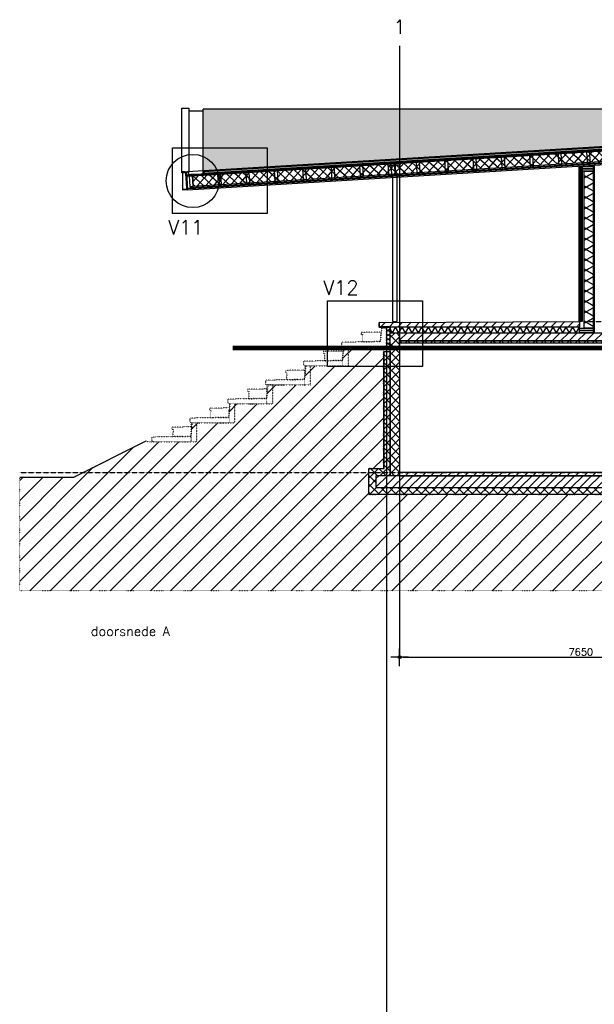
# Model space of a CAD drawing. Header units: millimetres. Extents: x -196137 to 115258, y -76805 to 9942.
# Tile 39 of 56: x 76362 to 88491, y -56029 to -35257. Entities that reach past the tile are written whole.
import ezdxf
from ezdxf.lldxf.tags import DXFTag

# ---------------------------------------------------------------- set-up
doc = ezdxf.new("R2010")
doc.units = ezdxf.units.MM
doc.header["$LTSCALE"] = 0.5
doc.header["$PDMODE"] = 3
doc.header["$PDSIZE"] = 100
for name, pattern in [('ACAD_ISO07W100', [3, 0, -3]), ('CENTER2', [28.575, 19.05, -3.175, 3.175, -3.175]), ('HIDDEN2', [4.7625, 3.175, -1.5875])]:
    doc.linetypes.add(name, pattern=pattern)
for name, color, linetype in [('arc. 253', 253, 'Continuous'), ('arc. 9', 9, 'Continuous'), ('arc. maaiveld', 12, 'Continuous'), ('brandscheidingen', 250, 'Continuous'), ('detailaanduiding', 4, 'Continuous'), ('inrichting terrein', 7, 'ACAD_ISO07W100'), ('maat 1.5mm', 210, 'Continuous'), ('pen 0.05mm', 7, 'Continuous'), ('pen 0.10mm', 6, 'Continuous'), ('pen 0.15mm', 1, 'Continuous'), ('pen 0.20mm', 2, 'Continuous'), ('pen 0.30mm', 3, 'Continuous'), ('stramien', 9, 'CENTER2'), ('tekst 2.0mm', 211, 'Continuous'), ('tekst 3.0mm', 200, 'Continuous')]:
    doc.layers.add(name, color=color, linetype=linetype)
doc.layers.add('hulplijn', color=140, linetype='Continuous', plot=False)
doc.styles.add('1.5mm tekst', font='romans.shx', dxfattribs={"height": 1.5})
doc.styles.add('2.0mm tekst', font='romans.shx', dxfattribs={"height": 2})
doc.styles.add('3.0mm tekst', font='romans.shx', dxfattribs={"height": 3})
doc.styles.get("Standard").update_dxf_attribs({"font": 'arial.ttf'})
tags = doc.linetypes.add('WBDBO30', pattern='A,12.7,-5.08,["30",Standard,S=3,R=0,X=-2.54,Y=-1.27],-6.35', length=24.13).pattern_tags.tags
tags[6] = DXFTag(74, 10)
doc.dimstyles.new('1.5mm maat', dxfattribs={"dimscale": 0, "dimtxt": 1.5, "dimasz": 0.75, "dimexe": 1.25, "dimexo": 0.625, "dimgap": 0.375, "dimtad": 1, "dimdec": 0, "dimtxsty": '1.5mm tekst', "dimblk": 'dot maatlijn-GVA', "dimcen": 2.5, "dimse1": 1, "dimse2": 1, "dimclrd": 7, "dimclrt": 256, "dimadec": 0, "dimazin": 0, "dimtfac": 1, "dimtdec": 0, "dimtmove": 0, "dimatfit": 3, "dimfxl": 1, "dimarcsym": 0})
pattern_1 = [(45, (20000, 0), (-89.80256, 89.80256), []), (135, (20000, 0), (-89.80256, -89.80256), [])]

# ---------------------------------------------------------------- blocks, each defined once
blk = doc.blocks.new('dot maatlijn-GVA')
at = {"layer": 'maat 1.5mm'}
h = blk.add_hatch(color=7, dxfattribs=at)
edge = h.paths.add_edge_path()
edge.add_arc((0, 0), 0.4, 0, 360)
at = {"layer": 'maat 1.5mm', "color": 7}
for points in [[(-2.5, 0), (2.5, 0)], [(0, 2.5), (0, -2.5)]]:
    blk.add_lwpolyline(points, dxfattribs=at)
blk.add_circle((0, 0), 0.4, dxfattribs=at)
blk = doc.blocks.new('*D208')
at = {"layer": 'defpoints', "color": 0, "transparency": 16777216}
for p in [(88089, -42082), (88089, -44807), (89019, -44807)]:
    blk.add_point(p, dxfattribs=at)
at = {"layer": 'maat 1.5mm', "color": 7, "lineweight": -2, "transparency": 16777216}
blk.add_line((89019, -42157), (89019, -44732), dxfattribs=at)
at = {"layer": 'maat 1.5mm', "color": 7, "lineweight": -2, "transparency": 16777216, "xscale": 75, "yscale": 75, "zscale": 75}
for p, rotation in [((89019, -42082), 90), ((89019, -44807), 270)]:
    blk.add_blockref('dot maatlijn-GVA', p, dxfattribs=dict(at, rotation=rotation))
at = {"layer": 'maat 1.5mm', "transparency": 16777216, "insert": (88906, -43445), "char_height": 150, "attachment_point": 5, "rotation": 90, "style": '1.5mm tekst'}
blk.add_mtext('2725', dxfattribs=at)
blk = doc.blocks.new('*U184')
at = {"layer": 'arc. 9'}
h = blk.add_hatch(color=256, dxfattribs=at)
edge = h.paths.add_edge_path()
edge.add_line((-110, 0), (-110, -11))
edge.add_line((-110, -11), (-21.5, -11))
edge.add_arc((-21.5, -29), 18, 0, 90, ccw=False)
edge.add_line((-3.5, -29), (-3.5, -181))
edge.add_arc((-21.5, -181), 18, -90, 0, ccw=False)
edge.add_line((-21.5, -199), (-110, -199))
edge.add_line((-110, -199), (-110, -210))
edge.add_line((-110, -210), (110, -210))
edge.add_line((110, -210), (110, -199))
edge.add_line((110, -199), (21.5, -199))
edge.add_arc((21.5, -181), 18, 180, 270, ccw=False)
edge.add_line((3.5, -181), (3.5, -29))
edge.add_arc((21.5, -29), 18, 90, 180, ccw=False)
edge.add_line((21.5, -11), (110, -11))
edge.add_line((110, -11), (110, 0))
edge.add_line((110, 0), (-110, 0))
at = {"layer": 'pen 0.20mm'}
blk.add_lwpolyline([(-110, 0), (-110, -11), (-21.5, -11, -0.4142136), (-3.5, -29), (-3.5, -181, -0.4142136), (-21.5, -199), (-110, -199), (-110, -210), (110, -210), (110, -199), (21.5, -199, -0.4142136), (3.5, -181), (3.5, -29, -0.4142136), (21.5, -11), (110, -11), (110, 0)], format="xyb", close=True, dxfattribs=at)
blk = doc.blocks.new('*D209')
at = {"layer": 'defpoints', "color": 0, "transparency": 16777216}
for p in [(84382, -35807), (92032, -35807), (92032, -48707)]:
    blk.add_point(p, dxfattribs=at)
at = {"layer": 'maat 1.5mm', "color": 7, "lineweight": -2, "transparency": 16777216}
blk.add_line((84457, -48707), (91957, -48707), dxfattribs=at)
at = {"layer": 'maat 1.5mm', "color": 7, "lineweight": -2, "transparency": 16777216, "xscale": 75, "yscale": 75, "zscale": 75, "rotation": 180}
blk.add_blockref('dot maatlijn-GVA', (84382, -48707), dxfattribs=at)
at = {"layer": 'maat 1.5mm', "color": 7, "lineweight": -2, "transparency": 16777216, "xscale": 75, "yscale": 75, "zscale": 75}
blk.add_blockref('dot maatlijn-GVA', (92032, -48707), dxfattribs=at)
at = {"layer": 'maat 1.5mm', "transparency": 16777216, "insert": (88207, -48595), "char_height": 150, "attachment_point": 5, "style": '1.5mm tekst'}
blk.add_mtext('7650', dxfattribs=at)
blk = doc.blocks.new('*U241')
at = {"layer": 'arc. 9'}
h = blk.add_hatch(color=256, dxfattribs=at)
h.dxf.hatch_style = 1
edge = h.paths.add_edge_path()
edge.add_line((14, -345), (14, -35))
edge.add_arc((30, -35), 16, 92.8624, 180, ccw=False)
edge.add_line((29, -19), (94, -16))
edge.add_arc((94, -8), 8, 272.8624, 360)
edge.add_line((102, -8), (102, 0))
edge.add_line((102, 0), (0, 0))
edge.add_line((0, 0), (0, -380))
edge.add_line((0, -380), (102, -380))
edge.add_line((102, -380), (102, -372))
edge.add_arc((94, -372), 8, 360, 447.1376)
edge.add_line((94, -364), (29, -361))
edge.add_arc((30, -345), 16, 180, 267.1376, ccw=False)
at = {"layer": 'pen 0.20mm', "linetype": 'ByBlock'}
blk.add_lwpolyline([(14, -345), (14, -35, -0.399656), (29, -19), (94, -16, 0.399656), (102, -8), (102, 0), (0, 0), (0, -380), (102, -380), (102, -372, 0.399656), (94, -364), (29, -361, -0.399656)], format="xyb", close=True, dxfattribs=at)
blk = doc.blocks.new('opsluitprofiel')
at = {"layer": 'arc. 9'}
h = blk.add_hatch(color=256, dxfattribs=at)
h.dxf.hatch_style = 1
h.paths.add_polyline_path([(0, 30), (0, 25), (1, 25), (1, 30)])
h.paths.add_polyline_path([(35, 40), (40, 40), (40, 39), (35, 39)])
h.paths.add_polyline_path([(20, 40), (25, 40), (25, 39), (20, 39)])
h.paths.add_polyline_path([(5, 40), (10, 40), (10, 39), (5, 39)])
h.paths.add_polyline_path([(0, 0), (0, -5), (1, -5), (1, 0)])
h.paths.add_polyline_path([(0, 15), (0, 10), (1, 10), (1, 15)])
h.paths.add_polyline_path([(116, -4), (121, -4), (121, -5), (116, -5)])
h.paths.add_polyline_path([(101, -4), (106, -4), (106, -5), (101, -5)])
h.paths.add_polyline_path([(86, -4), (91, -4), (91, -5), (86, -5)])
h.paths.add_polyline_path([(71, -4), (76, -4), (76, -5), (71, -5)])
h.paths.add_polyline_path([(56, -4), (61, -4), (61, -5), (56, -5)])
h.paths.add_polyline_path([(41, -4), (46, -4), (46, -5), (41, -5)])
h.paths.add_polyline_path([(26, -4), (31, -4), (31, -5), (26, -5)])
h.paths.add_polyline_path([(11, -4), (16, -4), (16, -5), (11, -5)])
at = {"layer": 'pen 0.05mm'}
blk.add_lwpolyline([(40, 40), (0, 40), (0, -5), (121, -5), (121, -4), (1, -4), (1, 39), (40, 39)], close=True, dxfattribs=at)
at = {"layer": 'pen 0.10mm'}
for points in [[(0, 30), (0, 25), (1, 25), (1, 30)], [(0, 15), (0, 10), (1, 10), (1, 15)], [(0, 0), (0, -5), (1, -5), (1, 0)], [(5, 40), (10, 40), (10, 39), (5, 39)], [(20, 40), (25, 40), (25, 39), (20, 39)], [(35, 40), (40, 40), (40, 39), (35, 39)], [(11, -4), (16, -4), (16, -5), (11, -5)], [(26, -4), (31, -4), (31, -5), (26, -5)], [(41, -4), (46, -4), (46, -5), (41, -5)], [(56, -4), (61, -4), (61, -5), (56, -5)], [(71, -4), (76, -4), (76, -5), (71, -5)], [(86, -4), (91, -4), (91, -5), (86, -5)], [(101, -4), (106, -4), (106, -5), (101, -5)], [(116, -4), (121, -4), (121, -5), (116, -5)]]:
    blk.add_lwpolyline(points, close=True, dxfattribs=at)
blk = doc.blocks.new('*U286')
at = {"layer": 'arc. 9'}
h = blk.add_hatch(dxfattribs=at)
h.set_pattern_fill('_USER', color=256, scale=119.961997, angle=59.9971, style=0, pattern_type=0)
h.set_pattern_definition([(59.997, (3457.13, 119.97), (-103.887, 59.9862), [])])
h.paths.add_polyline_path([(0, 0), (0, 120), (4000, 120), (4000, 0)])
h = blk.add_hatch(dxfattribs=at)
h.set_pattern_fill('_USER', color=256, scale=119.961997, angle=119.9971, style=0, pattern_type=0)
h.set_pattern_definition([(119.997, (3457.13, 119.97), (-103.893, -59.9758), [])])
h.paths.add_polyline_path([(0, 0), (0, 120), (4000, 120), (4000, 0)])
at = {"layer": 'pen 0.10mm'}
blk.add_lwpolyline([(0, 0), (0, 120), (4000, 120), (4000, 0)], close=True, dxfattribs=at)
blk = doc.blocks.new('*U288')
at = {"layer": 'arc. 9'}
h = blk.add_hatch(dxfattribs=at)
h.set_pattern_fill('_USER', color=256, scale=79.974662, angle=59.9971, style=0, pattern_type=0)
h.set_pattern_definition([(59.997, (151.14, 79.98), (-69.258, 39.99), [])])
h.paths.add_polyline_path([(0, 0), (0, 80), (513, 80), (513, 0)])
h = blk.add_hatch(dxfattribs=at)
h.set_pattern_fill('_USER', color=256, scale=79.974662, angle=119.9971, style=0, pattern_type=0)
h.set_pattern_definition([(119.997, (151.14, 79.98), (-69.262, -39.984), [])])
h.paths.add_polyline_path([(0, 0), (0, 80), (513, 80), (513, 0)])
at = {"layer": 'pen 0.10mm'}
blk.add_lwpolyline([(0, 0), (0, 80), (513, 80), (513, 0)], close=True, dxfattribs=at)
blk = doc.blocks.new('*U292')
at = {"layer": 'arc. 9'}
h = blk.add_hatch(dxfattribs=at)
h.set_pattern_fill('_USER', color=256, scale=189.939825, angle=59.9971, style=0, pattern_type=0)
h.set_pattern_definition([(59.997, (2451.27, 189.96), (-164.488, 94.978), [])])
h.paths.add_polyline_path([(0, 0), (0, 190), (3311, 190), (3311, 0)])
h = blk.add_hatch(dxfattribs=at)
h.set_pattern_fill('_USER', color=256, scale=189.939825, angle=119.9971, style=0, pattern_type=0)
h.set_pattern_definition([(119.997, (2451.27, 189.96), (-164.497, -94.962), [])])
h.paths.add_polyline_path([(0, 0), (0, 190), (3311, 190), (3311, 0)])
at = {"layer": 'pen 0.10mm'}
blk.add_lwpolyline([(0, 0), (0, 190), (3311, 190), (3311, 0)], close=True, dxfattribs=at)
blk = doc.blocks.new('*U291')
at = {"layer": 'pen 0.05mm'}
blk.add_lwpolyline([(0, -303), (40, -303), (40, 2974), (0, 2974)], close=True, dxfattribs=at)
at = {"layer": 'pen 0.10mm'}
blk.add_lwpolyline([(12, -303), (15, -303), (15, 2974), (12, 2974)], close=True, dxfattribs=at)

msp = doc.modelspace()

# ---------------------------------------------------------------- hatches: boundary and pattern name
at = {"layer": 'arc. 253'}
h = msp.add_hatch(color=256, dxfattribs=at)
h.dxf.hatch_style = 1
h.paths.add_polyline_path([(80231.7, -38467.9), (80231.6, -37145.2), (102065.9, -37145.2)])
at = {"layer": 'arc. 9'}
h = msp.add_hatch(dxfattribs=at)
h.set_pattern_fill('ANSI37', color=256, scale=2, angle=3.46685)
h.set_pattern_definition([(48.466848, (4466.6147, 8689.407), (-4.75343343, 4.21038842), []), (138.466848, (4466.6147, 8689.407), (-4.21038842, -4.75343343), [])])
h.paths.add_polyline_path([(80233.5, -38497.9), (102065.9, -37175.2), (102065.9, -37185.3), (80234.1, -38507.9)])
h = msp.add_hatch(dxfattribs=at)
h.set_pattern_fill('ANSI37', color=256, scale=40, angle=3)
h.paths.add_polyline_path([(80022.4, -38769.1), (102065.8, -37433.7), (102065.9, -37213.3), (80009.1, -38549.5)])
h = msp.add_hatch(dxfattribs=at)
h.set_pattern_fill('ANSI31', color=256, scale=40)
h.paths.add_polyline_path([(88182, -41742.1), (83952, -41742.1), (83952, -41642.1), (88182, -41622.1)])
h = msp.add_hatch(dxfattribs=at)
h.set_pattern_fill('ANSI37', color=256, scale=40)
h.set_pattern_definition(pattern_1)
h.paths.add_polyline_path([(84052, -42255.2), (84182, -42255.2), (84182, -44877.1), (83882, -44877.1), (83882, -45127.1), (103342, -45127.1), (103342, -44877.1), (103042, -44877.1), (103042, -41862.1), (103172, -41862.1), (103172, -44727.1), (103492, -44727.1), (103492, -45277.1), (83732, -45277.1), (83732, -44727.1), (84052, -44727.1)])
h = msp.add_hatch(dxfattribs=at)
h.set_pattern_fill('ANSI37', color=256, scale=40)
h.set_pattern_definition(pattern_1)
h.paths.add_polyline_path([(84382, -44877.1), (84182, -44877.1), (84182, -41862.1), (84382, -41862.1)])
h = msp.add_hatch(dxfattribs=at)
h.set_pattern_fill('ANSI31', color=256, scale=40)
h.set_pattern_definition([(45, (77367.49, 0), (-89.80256, 89.80256), [])])
h.paths.add_polyline_path([(99167, -42032.1), (84382, -42032.1), (84382, -41862.1), (99167, -41862.1)])
h = msp.add_hatch(dxfattribs=at)
h.set_pattern_fill('ANSI37', color=256, scale=40)
h.set_pattern_definition([(45, (77367.49, 0), (-89.80256, 89.80256), []), (135, (77367.49, 0), (-89.80256, -89.80256), [])])
h.paths.add_polyline_path([(99167, -42082.1), (84382, -42082.1), (84382, -42032.1), (99167, -42032.1)])
h = msp.add_hatch(dxfattribs=at)
h.set_pattern_fill('ANSI31', color=256, scale=40)
h.set_pattern_definition([(45, (20000, 0), (-89.80256, 89.80256), [])])
h.paths.add_polyline_path([(84382, -44877.1), (91932, -44877.1), (91932, -44807.1), (84382, -44807.1)])
h = msp.add_hatch(dxfattribs=at)
h.set_pattern_fill('ANSI31', color=256, scale=40)
h.set_pattern_definition([(45, (20000, 20), (-89.80256, 89.80256), [])])
h.paths.add_polyline_path([(84132, -44877.1), (83882, -44877.1), (83882, -45127.1), (103342, -45127.1), (103342, -44877.1), (103042, -44877.1), (102842, -44877.1), (84382, -44877.1)])
at = {"layer": 'arc. maaiveld'}
h = msp.add_hatch(color=256, dxfattribs=at)
h.dxf.hatch_style = 1
h.paths.add_polyline_path([(80233.5, -38497.9), (102065.9, -37175.2), (102065.9, -37145.2), (80231.7, -38467.9)])
at = {"layer": 'inrichting terrein', "ltscale": 0.5}
h = msp.add_hatch(dxfattribs=at)
h.set_pattern_fill('_USER', color=256, scale=300, angle=45, style=0, pattern_type=0)
h.set_pattern_definition([(45, (0, 0), (-212.132, 212.132), [])])
h.paths.add_polyline_path([(110228.6, -43957.1), (110228.6, -47307.1), (76361.6, -47307.1), (76361.6, -44907.1), (77502, -44907.1), (79032, -44142.1), (79082, -44162.1), (79982, -44162.1), (79982, -43762.1), (80782, -43762.1), (80782, -43362), (81582, -43362.3), (81582, -42962.1), (82382, -42962.1), (82382, -42562.1), (83182, -42562.1), (83182, -42162.1), (84032, -42162.1), (84032, -44727.1), (83732, -44727.1), (83732, -45277.1), (103492, -45277.1), (103492, -44727.1), (103192, -44727.1), (103192, -41862.1), (103192, -41742.1), (104615, -41742.1), (104615, -41622.1), (105628.9, -41622.1)])

# ---------------------------------------------------------------- linework, layer by layer
at = {"layer": 'arc. maaiveld'}
msp.add_lwpolyline([(80233.5, -38497.9), (102065.9, -37175.2), (102065.9, -37145.2), (80231.7, -38467.9)], close=True, dxfattribs=at)
at = {"layer": 'brandscheidingen', "linetype": 'WBDBO30', "const_width": 100}
msp.add_lwpolyline([(80860, -42182.1), (95092, -42182.1), (95092, -46400)], dxfattribs=at)
at = {"layer": 'detailaanduiding'}
for points in [[(79586.8, -37962.1), (81586.8, -37962.1), (81586.8, -39347.1), (79586.8, -39347.1)], [(82862.4, -41190.3), (84862.4, -41190.3), (84862.4, -42575.3), (82862.4, -42575.3)]]:
    msp.add_lwpolyline(points, close=True, dxfattribs=at)
at = {"layer": 'hulplijn'}
for points in [[(104942, -37297.1), (102065.9, -37122.1), (79782, -38472.1)], [(84102, -41742.1), (84102, -76805.3)]]:
    msp.add_lwpolyline(points, dxfattribs=at)
msp.add_circle((80015.7, -38659.3), 561.4, dxfattribs=at)
at = {"layer": 'inrichting terrein', "ltscale": 0.3}
for points in [[(81602, -42962.1), (82502, -42962.1), (82502, -42562.1), (83302, -42562.1), (83302, -42162.1), (84102, -42162.1), (84102, -41762.1), (84002, -41762.1), (83973.7, -42046.7), (83152, -42062.1), (83152, -42142.1), (83202, -42162.1), (83173.7, -42446.7), (82352, -42462.1), (82352, -42542.1), (82402, -42562.1), (82373.7, -42846.7), (81552, -42862.1), (81552, -42942.1), (81602, -42962.1)], [(79202, -44162.1), (80102, -44162.1), (80102, -43762.1), (80902, -43762.1), (80902, -43362.1), (81702, -43362.1), (81702, -42962.1), (81602, -42962.1), (81573.7, -43246.7), (80752, -43262.1), (80752, -43342.1), (80802, -43362.1), (80773.7, -43646.7), (79952, -43662.1), (79952, -43742.1), (80002, -43762.1), (79973.7, -44046.7), (79152, -44062.1), (79152, -44142.1), (79202, -44162.1)]]:
    msp.add_lwpolyline(points, dxfattribs=at)
for points in [[(83993.6, -41846.3), (83570, -41854.3), (83570.7, -41894.3), (83600.9, -41903.7), (83593.7, -42053.9), (83973.7, -42046.7)], [(83193.6, -42246.3), (82770, -42254.3), (82770.7, -42294.3), (82800.9, -42303.7), (82793.7, -42453.9), (83173.7, -42446.7)], [(82393.6, -42647.8), (81970, -42655.8), (81970.7, -42695.8), (82000.9, -42705.2), (81993.7, -42855.4), (82373.7, -42848.2)], [(81593.6, -43046.3), (81170, -43054.3), (81170.7, -43094.3), (81200.9, -43103.7), (81193.7, -43253.9), (81573.7, -43246.7)], [(80793.6, -43446.3), (80370, -43454.3), (80370.7, -43494.3), (80400.9, -43503.7), (80393.7, -43653.9), (80773.7, -43646.7)], [(79993.6, -43846.3), (79570, -43854.3), (79570.7, -43894.3), (79600.9, -43903.7), (79593.7, -44053.9), (79973.7, -44046.7)]]:
    msp.add_lwpolyline(points, close=True, dxfattribs=at)
at = {"layer": 'inrichting terrein'}
msp.add_lwpolyline([(110228.6, -47307.1), (76361.6, -47307.1), (76361.6, -44907.1), (77502, -44907.1), (79032, -44142.1), (79082, -44162.1), (79982, -44162.1), (79982, -43762.1), (80782, -43762.1), (80782, -43362), (81582, -43362.3), (81582, -42962.1), (82382, -42962.1), (82382, -42562.1), (83182, -42562.1), (83182, -42162.1), (84032, -42162.1), (84032, -44727.1), (83732, -44727.1), (83732, -45277.1), (103492, -45277.1)], dxfattribs=at)
at = {"layer": 'pen 0.05mm'}
for p, q in [((102065.9, -37145.2), (80231.6, -37145.2)), ((80231.7, -38467.9), (80231.6, -37145.2)), ((80231.6, -37187.1), (79932, -37187.1)), ((79805, -38851.4), (79805, -38487.3))]:
    msp.add_line(p, q, dxfattribs=at)
for points in [[(79782, -38469.1), (79782, -37122.1), (79932, -37122.1), (79932, -38463)], [(94063, -37968.6), (79966.3, -38822.6), (79964.8, -38797.7), (102065.8, -37458.8), (102065.8, -37483.8), (94213, -37959.5)], [(84231.2, -38583.3), (84231.2, -41622.1), (84332.8, -41622.1), (84332.8, -38577.1)]]:
    msp.add_lwpolyline(points, dxfattribs=at)
for points in [[(88232, -41622.1), (88212, -41622.1), (88212, -38344.5), (88232, -38344.5)], [(88485, -41862.1), (88498, -41862.1), (88498, -38351.3), (88485, -38351.3)]]:
    msp.add_lwpolyline(points, close=True, dxfattribs=at)
at = {"layer": 'pen 0.10mm', "linetype": 'HIDDEN2'}
msp.add_line((88342, -41622.1), (99092, -41622.1), dxfattribs=at)
at = {"layer": 'pen 0.10mm'}
for points in [[(80022.4, -38769.1), (102065.8, -37433.7), (102065.9, -37213.3), (80009.1, -38549.5)], [(84052, -42255.2), (84182, -42255.2), (84182, -44877.1), (83882, -44877.1), (83882, -45127.1), (103342, -45127.1), (103342, -44877.1), (103042, -44877.1), (103042, -41862.1), (103172, -41862.1), (103172, -44727.1), (103492, -44727.1), (103492, -45277.1), (83732, -45277.1), (83732, -44727.1), (84052, -44727.1), (84052, -42255.2), (84052, -42255.2)]]:
    msp.add_lwpolyline(points, close=True, dxfattribs=at)
at = {"layer": 'pen 0.15mm'}
for points in [[(80233.5, -38497.9), (102065.9, -37175.2), (102065.9, -37185.3), (80234.1, -38507.9)], [(79889.3, -38556.8), (102065.9, -37213.3), (102065.9, -37195.3), (79888.2, -38538.8)], [(85952.3, -38409.9), (86000.6, -38407), (86003.6, -38456.9), (85955.4, -38459.8)], [(86551.2, -38373.6), (86599.5, -38370.7), (86602.5, -38420.6), (86554.3, -38423.5)], [(87150.1, -38337.3), (87198.4, -38334.4), (87201.4, -38384.3), (87153.2, -38387.2)], [(87749, -38301), (87797.3, -38298.1), (87800.3, -38348), (87752.1, -38351)], [(88347.9, -38264.8), (88396.2, -38261.8), (88399.2, -38311.7), (88351, -38314.7)], [(88467, -41862.1), (88485, -41862.1), (88485, -38351.3), (88467, -38351.3)], [(79883.8, -38466), (79921.7, -38463.7), (79926.1, -38536.5), (79888.2, -38538.8)], [(82358.9, -38627.6), (82407.2, -38624.7), (82410.2, -38674.6), (82361.9, -38677.5)], [(82957.8, -38591.3), (83006.1, -38588.4), (83009.1, -38638.3), (82960.8, -38641.2)], [(83556.7, -38555), (83605, -38552.1), (83608, -38602), (83559.7, -38604.9)], [(84155.6, -38518.7), (84203.9, -38515.8), (84206.9, -38565.7), (84158.7, -38568.6)], [(84754.5, -38482.5), (84802.8, -38479.5), (84805.8, -38529.4), (84757.6, -38532.4)], [(85353.4, -38446.2), (85401.7, -38443.3), (85404.7, -38493.2), (85356.5, -38496.1)], [(79963.3, -38772.7), (80011.6, -38769.8), (80014.6, -38819.7), (79966.3, -38822.6)], [(80562.2, -38736.4), (80610.5, -38733.5), (80613.5, -38783.4), (80565.2, -38786.3)], [(81161.1, -38700.2), (81209.4, -38697.2), (81212.4, -38747.1), (81164.1, -38750.1)], [(81760, -38663.9), (81808.3, -38660.9), (81811.3, -38710.9), (81763, -38713.8)], [(88182, -41742.1), (83952, -41742.1), (83952, -41642.1), (88182, -41622.1)], [(84382, -44877.1), (91932, -44877.1), (91932, -44807.1), (84382, -44807.1)]]:
    msp.add_lwpolyline(points, close=True, dxfattribs=at)
msp.add_lwpolyline([(94063, -37968.6), (79905.6, -38826.3), (79906.8, -38845.3), (94063, -37987.7)], dxfattribs=at)
at = {"layer": 'pen 0.20mm', "linetype": 'HIDDEN2'}
msp.add_line((76361.6, -44807.1), (110228.6, -44807.1), dxfattribs=at)
at = {"layer": 'pen 0.20mm'}
for points in [[(85941.5, -38410.5), (86011.4, -38406.3), (85998.1, -38186.7), (85928.2, -38191)], [(86540.4, -38374.3), (86610.3, -38370), (86597, -38150.4), (86527.1, -38154.7)], [(87139.3, -38338), (87209.2, -38333.7), (87195.9, -38114.2), (87126, -38118.4)], [(87738.2, -38301.7), (87808.1, -38297.5), (87794.8, -38077.9), (87724.9, -38082.1)], [(88337.1, -38265.4), (88407, -38261.2), (88393.7, -38041.6), (88323.8, -38045.8)], [(82348.1, -38628.2), (82418, -38624), (82404.7, -38404.4), (82334.8, -38408.6)], [(82947, -38592), (83016.9, -38587.7), (83003.6, -38368.1), (82933.7, -38372.4)], [(83545.9, -38555.7), (83615.8, -38551.4), (83602.5, -38331.8), (83532.6, -38336.1)], [(84144.8, -38519.4), (84214.7, -38515.2), (84201.4, -38295.6), (84131.5, -38299.8)], [(84743.7, -38483.1), (84813.6, -38478.9), (84800.3, -38259.3), (84730.4, -38263.5)], [(85342.6, -38446.8), (85412.5, -38442.6), (85399.2, -38223), (85329.3, -38227.2)], [(88467, -38401.3), (88232, -38401.3), (88232, -38351.3), (88467, -38351.3)], [(88467, -38451.3), (88232, -38451.3), (88232, -38401.3), (88467, -38401.3)], [(79952.5, -38773.4), (80022.4, -38769.1), (80009.1, -38549.5), (79939.2, -38553.8)], [(80551.4, -38737.1), (80621.3, -38732.9), (80608, -38513.3), (80538.1, -38517.5)], [(81150.3, -38700.8), (81220.2, -38696.6), (81206.9, -38477), (81137, -38481.2)], [(81749.2, -38664.5), (81819.1, -38660.3), (81805.8, -38440.7), (81735.9, -38444.9)], [(84382, -44877.1), (84182, -44877.1), (84182, -41862.1), (84382, -41862.1)], [(99167, -42032.1), (84382, -42032.1), (84382, -41862.1), (99167, -41862.1)], [(88467, -41812.1), (88182, -41812.1), (88182, -41762.1), (88467, -41762.1)], [(88467, -41862.1), (88182, -41862.1), (88182, -41812.1), (88467, -41812.1)], [(84132, -44877.1), (84132, -44877.1), (83882, -44877.1), (83882, -45127.1), (103342, -45127.1), (103342, -44877.1), (103042, -44877.1), (103042, -44877.1), (102842, -44877.1), (102842, -44877.1), (84382, -44877.1), (84382, -44877.1)]]:
    msp.add_lwpolyline(points, close=True, dxfattribs=at)
at = {"layer": 'pen 0.20mm', "linetype": 'ByBlock'}
msp.add_lwpolyline([(83952, -41742.1), (84152, -41742.1), (84152, -41737.6, 0.4142136), (84148.5, -41734.1), (83966.5, -41734.1, -0.4142136), (83960, -41727.6), (83960, -41645.6, 0.4142136), (83956.5, -41642.1), (83952, -41642.1)], format="xyb", close=True, dxfattribs=at)
at = {"layer": 'pen 0.30mm', "linetype": 'HIDDEN2'}
msp.add_line((79930.8, -38531.2), (102065.9, -37190.3), dxfattribs=at)
for points in [[(104799.2, -37288.4), (104799.2, -37288.4), (104795, -37358.3), (102065.9, -37192.3), (79929, -38533.4), (79924.7, -38463.5), (79924.7, -38463.5)], [(80080.4, -38520.2), (79930.7, -38529.2), (79926.5, -38460.4), (79781.8, -38469.1)]]:
    msp.add_lwpolyline(points, dxfattribs=at)
at = {"layer": 'pen 0.30mm'}
for points in [[(83952, -41642.1), (83952, -41742.1), (84172, -41742.1)], [(76361.6, -44907.1), (77502, -44907.1), (79032, -44142.1)]]:
    msp.add_lwpolyline(points, dxfattribs=at)
msp.add_lwpolyline([(99167, -42082.1), (84382, -42082.1), (84382, -42032.1), (99167, -42032.1)], close=True, dxfattribs=at)
at = {"layer": 'stramien'}
msp.add_line((84382, -35807.1), (84382, -48707.1), dxfattribs=at)

# ---------------------------------------------------------------- block references
at = {"xscale": -1}
for name, p, rotation in [('*U184', (84282, -38320.7), 3.526193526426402), ('*U241', (79883.8, -38466), 3.466847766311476), ('*U288', (84102, -42255.2), 269.9999991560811), ('*U286', (88182, -41862.1), 359.999999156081)]:
    msp.add_blockref(name, p, dxfattribs=dict(at, rotation=rotation))
msp.add_blockref('*U291', (88212, -41318.9), dxfattribs=at)
for name, p, rotation in [('opsluitprofiel', (80233.1, -38506.9), 3.466847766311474), ('*U292', (88467, -41762.1), 90.00000084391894)]:
    msp.add_blockref(name, p, dxfattribs=dict(rotation=rotation))

# ---------------------------------------------------------------- texts
at = {"layer": 'detailaanduiding', "char_height": 300, "width": 810, "attachment_point": 1, "style": '3.0mm tekst'}
for s, insert in [('V11', (79494.9, -39485.8)), ('V12', (82770.5, -40759))]:
    msp.add_mtext(s, dxfattribs=dict(at, insert=insert))
at = {"layer": 'tekst 2.0mm', "insert": (77861.6, -48057.1), "char_height": 200, "width": 8320.113, "attachment_point": 1, "style": '2.0mm tekst'}
msp.add_mtext('doorsnede A', dxfattribs=at)
at = {"layer": 'tekst 3.0mm', "insert": (84382, -35557.1), "char_height": 300, "width": 763.995, "attachment_point": 8, "style": '3.0mm tekst'}
msp.add_mtext('1', dxfattribs=at)

# ---------------------------------------------------------------- dimensions: what is measured, and where the dimension line sits
at = {"layer": 'maat 1.5mm'}
dim = msp.add_linear_dim(base=(92032, -48707.1), p1=(84382, -35807.1), p2=(92032, -35807.1), dimstyle='1.5mm maat', dxfattribs=at)
dim.commit()
dim.dimension.update_dxf_attribs({"geometry": '*D209', "text_midpoint": (88207, -48594.6)})
dim = msp.add_linear_dim(base=(89018.6, -44807.1), p1=(88089.3, -42082.1), p2=(88089.3, -44807.1), angle=90, dimstyle='1.5mm maat', dxfattribs=at)
dim.commit()
dim.dimension.update_dxf_attribs({"geometry": '*D208', "text_midpoint": (88906.1, -43444.6)})

doc.saveas('drawing.dxf')
